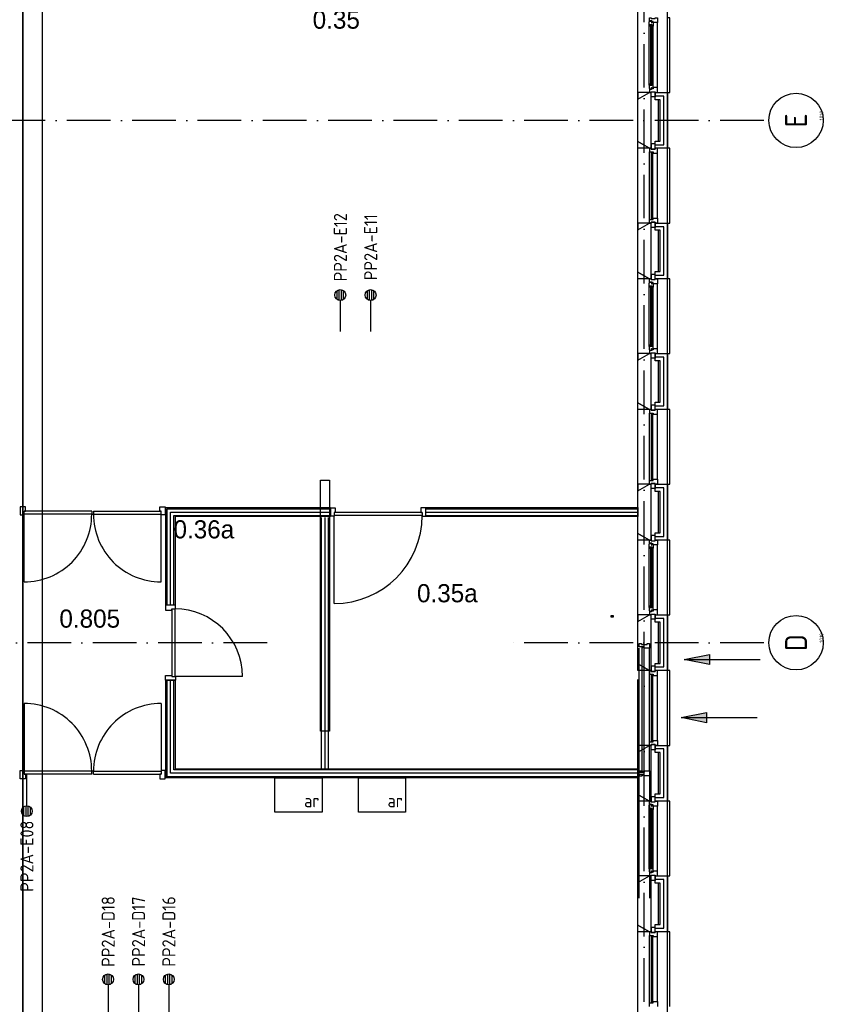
# Model space of a CAD drawing. Header units: millimetres. Extents: x -6587 to 170951, y 244 to 951952.
# Tile 28 of 102: x 75487 to 86560, y 22184 to 35757. Entities that reach past the tile are written whole.
import ezdxf
from ezdxf.enums import TextEntityAlignment as Align

# ---------------------------------------------------------------- set-up
doc = ezdxf.new("R2010")
doc.units = ezdxf.units.MM
doc.header["$LTSCALE"] = 100
doc.linetypes.add('DASHDOT', pattern=[9, 6, -1.5, 0, -1.5])
doc.layers.get('0').update_dxf_attribs({"linetype": 'CONTINUOUS'})
for name, color, linetype in [('AL$7----_STRAMIEN', 1, 'DASHDOT'), ('ALN-----_BLOCKNAAM', 2, 'CONTINUOUS'), ('BOUW', 8, 'CONTINUOUS'), ('EB6441--_ATTRIB', 2, 'CONTINUOUS'), ('EL6441--_DATACOM', 3, 'CONTINUOUS'), ('KABELGOOT', 8, 'CONTINUOUS')]:
    doc.layers.add(name, color=color, linetype=linetype)
doc.styles.add('1_8', font='iso', dxfattribs={"width": 0.7, "height": 1.8})
doc.styles.add('BURO-025', font='BUROFONT.shx', dxfattribs={"height": 250})
doc.styles.add('NORATT', font='isocp.shx')
doc.styles.get("Standard").update_dxf_attribs({"font": 'iso.shx'})

# ---------------------------------------------------------------- blocks, each defined once
blk = doc.blocks.new('ES4X2')
for p, q in [((-0.15, 1.27), (-0.15, 2.73)), ((0.15, 1.27), (0.15, 2.73)), ((-0.45, 1.4), (-0.45, 2.6)), ((0.45, 1.4), (0.45, 2.6)), ((0, 1.25), (0, -3))]:
    blk.add_line(p, q)
blk.add_circle((0, 2), 0.75)
at = {"style": '1_8'}
for tag, flags, p in [('NUMMER', 8, (0, 4)), ('INDIENST', 9, (0, 0)), ('GEBOUW', 9, (0, 0)), ('M_CODE', 9, (0, 0)), ('REGIST', 9, (0, 0)), ('CODE', 8, (0, 0))]:
    blk.add_attdef(tag, text='', height=1.8, dxfattribs=dict(at, flags=flags)).set_placement(p, align=Align.MIDDLE_CENTER)
blk = doc.blocks.new('1010')
at = {"layer": 'AL$7----_STRAMIEN', "color": 7, "linetype": 'Continuous'}
blk.add_circle((0, 750), 750, dxfattribs=at)
at = {"layer": 'AL$7----_STRAMIEN', "color": 3, "linetype": 'Continuous'}
blk.add_attdef('STR-NAAM', text='', height=600, rotation=360, dxfattribs=at).set_placement((0, 750), align=Align.MIDDLE)
at = {"layer": 'ALN-----_BLOCKNAAM', "linetype": 'Continuous'}
blk.add_text('1010', height=100, dxfattribs=at).set_placement((0, 0))
blk = doc.blocks.new('LU-PIJL7')
at = {"color": 0, "linetype": 'Continuous'}
for p, q in [((0, 0), (-15, 0)), ((-5, -1), (-5, 1)), ((-5, 1), (0, 0)), ((0, 0), (-5, -1))]:
    blk.add_line(p, q, dxfattribs=at)
blk.add_solid([(-5, 1), (-5, -1), (0, 0)], dxfattribs=at)

msp = doc.modelspace()

# ---------------------------------------------------------------- linework, layer by layer
at = {"layer": 'AL$7----_STRAMIEN', "color": 1}
for p, q in [((84092.8, 6017.7), (84092.8, 77759.8)), ((85739.1, 34368.7), (74662.5, 34368.7)), ((78894.6, 27168.7), (64803.7, 27168.7)), ((85739.1, 27168.7), (82277.9, 27168.7))]:
    msp.add_line(p, q, dxfattribs=at)
at = {"layer": 'BOUW'}
for p, q in [((84412.8, 8848.7), (84412.8, 58088.7)), ((84002.8, 34661.5), (84162.8, 34753.9)), ((84162.8, 34753.9), (84182.8, 34753.9)), ((84182.8, 34753.9), (84182.8, 33983.9)), ((84243.8, 34753.9), (84412.8, 34753.9)), ((84243.8, 34653.9), (84243.8, 34753.9)), ((84412.8, 34753.9), (84412.8, 33983.9)), ((84002.8, 34076.3), (84002.8, 34661.5)), ((84182.8, 34653.9), (84182.8, 34083.9)), ((84362.8, 34703.9), (84243.8, 34703.9)), ((84362.8, 34703.9), (84243.8, 34703.9)), ((84312.8, 34653.9), (84243.8, 34653.9)), ((84282.8, 34653.9), (84282.8, 34083.9)), ((84312.8, 34083.9), (84312.8, 34653.9)), ((84362.8, 34033.9), (84362.8, 34703.9)), ((84362.8, 34033.9), (84362.8, 34703.9)), ((84162.8, 33983.9), (84002.8, 34076.3)), ((84243.8, 33983.9), (84243.8, 34083.9)), ((84243.8, 34083.9), (84312.8, 34083.9)), ((84182.8, 33983.9), (84162.8, 33983.9)), ((84243.8, 34033.9), (84362.8, 34033.9)), ((84243.8, 34033.9), (84362.8, 34033.9)), ((84412.8, 33983.9), (84243.8, 33983.9)), ((84002.8, 32861.5), (84162.8, 32953.9)), ((84002.8, 32276.3), (84002.8, 32861.5)), ((84162.8, 32953.9), (84182.8, 32953.9)), ((84182.8, 32953.9), (84182.8, 32183.9)), ((84182.8, 32853.9), (84182.8, 32283.9)), ((84243.8, 32953.9), (84412.8, 32953.9)), ((84243.8, 32853.9), (84243.8, 32953.9)), ((84362.8, 32903.9), (84243.8, 32903.9)), ((84362.8, 32903.9), (84243.8, 32903.9)), ((84312.8, 32853.9), (84243.8, 32853.9)), ((84282.8, 32853.9), (84282.8, 32283.9)), ((84312.8, 32283.9), (84312.8, 32853.9)), ((84362.8, 32233.9), (84362.8, 32903.9)), ((84362.8, 32233.9), (84362.8, 32903.9)), ((84412.8, 32953.9), (84412.8, 32183.9)), ((84002.8, 32276.3), (84162.8, 32183.9)), ((84002.8, 32183.9), (84002.8, 32276.3)), ((84002.8, 31061.5), (84002.8, 32276.3)), ((84162.8, 32183.9), (84002.8, 32276.3)), ((84162.8, 32183.9), (84002.8, 32183.9)), ((84162.8, 32139.9), (84162.8, 32183.9)), ((84162.8, 32183.9), (84187.8, 32183.9)), ((84182.8, 32183.9), (84162.8, 32183.9)), ((84187.8, 32244.9), (84187.8, 32173.9)), ((84243.8, 32244.9), (84187.8, 32244.9)), ((84187.8, 32183.9), (84187.8, 32173.9)), ((84187.8, 32173.9), (84243.8, 32173.9)), ((84187.8, 32173.9), (84243.8, 32173.9)), ((84243.8, 32183.9), (84243.8, 32283.9)), ((84243.8, 32283.9), (84312.8, 32283.9)), ((84243.8, 32173.9), (84243.8, 32244.9)), ((84243.8, 32233.9), (84362.8, 32233.9)), ((84243.8, 32233.9), (84362.8, 32233.9)), ((84243.8, 32183.9), (84276.8, 32183.9)), ((84243.8, 32173.9), (84243.8, 32183.9)), ((84412.8, 32183.9), (84243.8, 32183.9)), ((84276.8, 32183.9), (84276.8, 32116.9)), ((84442.8, 32183.9), (84412.8, 32183.9)), ((84442.8, 31153.9), (84442.8, 32183.9)), ((84159.8, 32127.2), (84164.1, 32129.6)), ((84159.8, 32084.7), (84159.8, 32127.2)), ((84200.8, 32084.7), (84159.8, 32084.7)), ((84159.8, 31253.1), (84159.8, 32084.7)), ((84162.1, 32067.7), (84162.1, 32084.7)), ((84162.1, 32084.7), (84175.7, 32084.7)), ((84175.7, 32067.7), (84162.1, 32067.7)), ((84198.8, 32139.9), (84162.8, 32139.9)), ((84164.1, 32136.7), (84193.8, 32136.7)), ((84164.1, 32129.6), (84164.1, 32136.7)), ((84175.7, 32084.7), (84175.7, 32067.7)), ((84177.8, 32082.7), (84177.8, 31255.1)), ((84198.8, 32082.7), (84177.8, 32082.7)), ((84193.8, 32136.7), (84193.8, 32114.2)), ((84193.8, 32114.2), (84198.8, 32114.2)), ((84198.8, 32133.9), (84198.8, 32139.9)), ((84213.8, 32133.9), (84198.8, 32133.9)), ((84198.8, 32122.2), (84213.8, 32122.2)), ((84198.8, 32114.2), (84198.8, 32122.2)), ((84198.8, 31255.1), (84198.8, 32082.7)), ((84200.8, 32067.7), (84200.8, 32084.7)), ((84213.8, 32069.8), (84200.8, 32067.7)), ((84213.8, 32116.9), (84213.8, 32133.9)), ((84213.8, 32122.2), (84213.8, 32116.9)), ((84276.8, 32116.9), (84213.8, 32116.9)), ((84213.8, 32116.9), (84213.8, 32069.8)), ((84213.8, 31268), (84213.8, 32069.8)), ((84276.8, 31220.9), (84276.8, 32116.9)), ((84159.8, 31253.1), (84159.8, 31210.6)), ((84200.8, 31253.1), (84159.8, 31253.1)), ((84162.1, 31270.1), (84162.1, 31253.1)), ((84175.7, 31270.1), (84162.1, 31270.1)), ((84162.1, 31253.1), (84175.7, 31253.1)), ((84175.7, 31253.1), (84175.7, 31270.1)), ((84177.8, 31255.1), (84198.8, 31255.1)), ((84193.8, 31223.6), (84198.8, 31223.6)), ((84193.8, 31201.1), (84193.8, 31223.6)), ((84198.8, 31223.6), (84198.8, 31215.6)), ((84200.8, 31270.1), (84200.8, 31253.1)), ((84213.8, 31268), (84200.8, 31270.1)), ((84213.8, 31220.9), (84213.8, 31268)), ((84213.8, 31215.6), (84213.8, 31220.9)), ((84213.8, 31220.9), (84213.8, 31203.9)), ((84276.8, 31220.9), (84213.8, 31220.9)), ((84276.8, 31153.9), (84276.8, 31220.9)), ((84002.8, 31061.5), (84162.8, 31153.9)), ((84002.8, 31153.9), (84002.8, 31061.5)), ((84162.8, 31153.9), (84002.8, 31153.9)), ((84002.8, 31061.5), (84162.8, 31153.9)), ((84159.8, 31210.6), (84164.1, 31208.1)), ((84162.8, 31197.9), (84162.8, 31153.9)), ((84198.8, 31197.9), (84162.8, 31197.9)), ((84162.8, 31153.9), (84187.8, 31153.9)), ((84162.8, 31153.9), (84182.8, 31153.9)), ((84164.1, 31208.1), (84164.1, 31201.1)), ((84164.1, 31201.1), (84193.8, 31201.1)), ((84182.8, 31153.9), (84182.8, 30383.9)), ((84187.8, 31092.9), (84187.8, 31163.9)), ((84187.8, 31163.9), (84243.8, 31163.9)), ((84187.8, 31163.9), (84243.8, 31163.9)), ((84187.8, 31153.9), (84187.8, 31163.9)), ((84243.8, 31092.9), (84187.8, 31092.9)), ((84198.8, 31215.6), (84213.8, 31215.6)), ((84198.8, 31203.9), (84198.8, 31197.9)), ((84213.8, 31203.9), (84198.8, 31203.9)), ((84243.8, 31163.9), (84243.8, 31092.9)), ((84243.8, 31163.9), (84243.8, 31153.9)), ((84243.8, 31153.9), (84276.8, 31153.9)), ((84243.8, 31153.9), (84412.8, 31153.9)), ((84243.8, 31053.9), (84243.8, 31153.9)), ((84362.8, 31103.9), (84243.8, 31103.9)), ((84362.8, 30433.9), (84362.8, 31103.9)), ((84412.8, 31153.9), (84412.8, 30383.9)), ((84412.8, 31153.9), (84442.8, 31153.9)), ((84002.8, 30476.3), (84002.8, 31061.5)), ((84312.8, 31053.9), (84243.8, 31053.9)), ((84312.8, 30483.9), (84312.8, 31053.9)), ((84162.8, 30383.9), (84002.8, 30476.3)), ((84243.8, 30383.9), (84243.8, 30483.9)), ((84243.8, 30483.9), (84312.8, 30483.9)), ((84243.8, 30433.9), (84362.8, 30433.9)), ((84182.8, 30383.9), (84162.8, 30383.9)), ((84412.8, 30383.9), (84243.8, 30383.9)), ((76478.8, 28980.9), (76478.8, 28940.9)), ((76478.8, 28940.9), (76503.8, 28940.9)), ((76503.8, 28980.9), (76503.8, 28940.9)), ((84023.8, 25402.4), (84023.8, 27092.9)), ((84065.8, 27105.9), (84086.8, 27105.9)), ((84065.8, 25389.4), (84065.8, 27105.9)), ((84086.8, 27105.9), (84086.8, 25389.4)), ((84162.8, 25402.4), (84162.8, 27092.9)), ((76503.8, 25396.9), (76478.8, 25396.9)), ((76478.8, 25356.9), (76478.8, 25396.9)), ((76503.8, 25356.9), (76503.8, 25396.9)), ((84086.8, 25389.4), (84065.8, 25389.4)), ((84002.8, 25281.7), (84002.8, 25189.3)), ((84023.8, 23644.9), (84023.8, 25335.4)), ((84162.8, 25335.4), (84162.8, 23644.9)), ((84002.8, 23861.5), (84162.8, 23953.9)), ((84162.8, 23953.9), (84182.8, 23953.9)), ((84182.8, 23953.9), (84182.8, 23183.9)), ((84243.8, 23953.9), (84412.8, 23953.9)), ((84243.8, 23853.9), (84243.8, 23953.9)), ((84362.8, 23903.9), (84243.8, 23903.9)), ((84362.8, 23903.9), (84243.8, 23903.9)), ((84362.8, 23233.9), (84362.8, 23903.9)), ((84362.8, 23233.9), (84362.8, 23903.9)), ((84412.8, 23953.9), (84412.8, 23183.9)), ((84002.8, 23276.3), (84002.8, 23861.5)), ((84182.8, 23853.9), (84182.8, 23283.9)), ((84312.8, 23853.9), (84243.8, 23853.9)), ((84282.8, 23853.9), (84282.8, 23283.9)), ((84312.8, 23283.9), (84312.8, 23853.9)), ((84002.8, 23276.3), (84162.8, 23183.9)), ((84002.8, 23183.9), (84002.8, 23276.3)), ((84002.8, 22061.5), (84002.8, 23276.3)), ((84162.8, 23183.9), (84002.8, 23276.3)), ((84187.8, 23244.9), (84187.8, 23173.9)), ((84243.8, 23244.9), (84187.8, 23244.9)), ((84243.8, 23183.9), (84243.8, 23283.9)), ((84243.8, 23283.9), (84312.8, 23283.9)), ((84243.8, 23173.9), (84243.8, 23244.9)), ((84243.8, 23233.9), (84362.8, 23233.9)), ((84243.8, 23233.9), (84362.8, 23233.9)), ((84162.8, 23183.9), (84002.8, 23183.9)), ((84162.8, 23183.9), (84162.8, 23133.9)), ((84187.8, 23183.9), (84162.8, 23183.9)), ((84182.8, 23183.9), (84162.8, 23183.9)), ((84162.8, 23133.9), (84213.8, 23133.9)), ((84162.8, 23133.9), (84162.8, 23133.9)), ((84162.8, 22203.9), (84162.8, 23133.9)), ((84187.8, 23183.9), (84187.8, 23183.9)), ((84187.8, 23173.9), (84187.8, 23183.9)), ((84243.8, 23173.9), (84187.8, 23173.9)), ((84187.8, 23173.9), (84243.8, 23173.9)), ((84188.8, 23128.9), (84188.8, 22208.9)), ((84209.8, 23128.9), (84188.8, 23128.9)), ((84209.8, 22208.9), (84209.8, 23128.9)), ((84213.8, 23133.9), (84213.8, 23116.9)), ((84213.8, 23116.9), (84276.8, 23116.9)), ((84243.8, 23183.9), (84243.8, 23173.9)), ((84276.8, 23183.9), (84243.8, 23183.9)), ((84412.8, 23183.9), (84243.8, 23183.9)), ((84276.8, 23116.9), (84276.8, 23183.9)), ((84276.8, 22220.9), (84276.8, 23116.9)), ((84276.8, 23116.9), (84276.8, 23116.9)), ((84276.8, 23116.9), (84276.8, 23116.9)), ((84276.8, 23116.9), (84276.8, 23116.9)), ((84276.8, 23116.9), (84276.8, 23116.9)), ((84442.8, 23183.9), (84412.8, 23183.9)), ((84442.8, 22153.9), (84442.8, 23183.9)), ((84162.8, 22153.9), (84162.8, 22203.9)), ((84162.8, 22203.9), (84213.8, 22203.9)), ((84162.8, 22203.9), (84162.8, 22203.9)), ((84188.8, 22208.9), (84209.8, 22208.9)), ((84213.8, 22220.9), (84276.8, 22220.9)), ((84213.8, 22203.9), (84213.8, 22220.9)), ((84276.8, 22220.9), (84276.8, 22153.9)), ((84276.8, 22220.9), (84276.8, 22220.9)), ((84276.8, 22220.9), (84276.8, 22220.9)), ((84276.8, 22220.9), (84276.8, 22220.9)), ((84276.8, 22220.9), (84276.8, 22220.9))]:
    msp.add_line(p, q, dxfattribs=at)
for points in [[(84002.8, 34661.5), (84002.8, 35876.3)], [(84276.8, 34820.9), (84276.8, 35716.9)], [(84412.8, 34753.9), (84442.8, 34753.9), (84442.8, 35783.9), (84412.8, 35783.9)], [(84159.8, 34853.1), (84159.8, 35684.7)], [(84213.8, 34868), (84213.8, 35669.8)], [(84002.8, 32861.5), (84002.8, 34076.3)], [(84162.8, 33003.9), (84162.8, 33933.9)], [(84412.8, 32953.9), (84442.8, 32953.9), (84442.8, 33983.9), (84412.8, 33983.9)], [(84276.8, 33020.9), (84276.8, 33916.9)], [(84243.8, 30433.9), (84362.8, 30433.9), (84362.8, 31103.9), (84243.8, 31103.9)], [(84182.8, 31053.9), (84182.8, 30483.9)], [(84282.8, 31053.9), (84282.8, 30483.9)], [(84002.8, 29261.5), (84002.8, 30476.3)], [(84162.8, 29403.9), (84162.8, 30333.9)], [(84276.8, 29420.9), (84276.8, 30316.9)], [(84412.8, 29353.9), (84442.8, 29353.9), (84442.8, 30383.9), (84412.8, 30383.9)], [(84182.8, 29253.9), (84182.8, 28683.9)], [(84243.8, 28633.9), (84362.8, 28633.9), (84362.8, 29303.9), (84243.8, 29303.9)], [(84282.8, 29253.9), (84282.8, 28683.9)], [(75492.8, 28929.9), (75548.8, 28929.9), (75548.8, 28980.9), (75565.8, 28980.9), (75565.8, 29043.9), (75492.8, 29043.9), (75492.8, 28980.9), (75492.8, 28980.9), (75492.8, 28929.9), (75548.8, 28929.9)], [(76478.8, 28980.9), (75548.8, 28980.9)], [(76478.8, 28940.9), (75548.8, 28940.9)], [(75548.8, 28006.9), (75548.8, 28940.9)], [(76503.8, 28980.9), (77433.8, 28980.9)], [(76503.8, 28940.9), (77433.8, 28940.9)], [(77489.8, 28929.9), (77433.8, 28929.9), (77433.8, 28980.9), (77416.8, 28980.9), (77416.8, 29043.9), (77489.8, 29043.9), (77489.8, 28980.9), (77489.8, 28980.9), (77489.8, 28929.9), (77433.8, 28929.9)], [(77433.8, 28006.9), (77433.8, 28940.9)], [(77517.3, 27685.9), (77517.3, 29016.4), (79768.8, 29016.4)], [(77564.8, 27685.9), (77564.8, 28968.9), (79768.8, 28968.9)], [(77612.3, 27685.9), (77612.3, 28921.4), (79768.8, 28921.4)], [(79768.8, 28911.9), (79768.8, 29025.9), (79835.8, 29025.9), (79835.8, 28962.9), (79818.8, 28962.9), (79818.8, 28911.9), (79768.8, 28911.9)], [(81032.8, 28962.9), (79818.8, 28962.9)], [(81032.8, 28922.9), (79818.8, 28922.9)], [(79818.8, 27708.9), (79818.8, 28922.9)], [(81082.8, 28911.9), (81082.8, 29025.9), (81015.8, 29025.9), (81015.8, 28962.9), (81032.8, 28962.9), (81032.8, 28911.9), (81082.8, 28911.9)], [(81082.8, 29016.4), (84002.8, 29016.4)], [(81082.8, 28968.9), (84002.8, 28968.9)], [(81082.8, 28921.4), (84002.8, 28921.4)], [(79646.3, 25431.4), (79646.3, 28893.9)], [(79693.8, 25431.4), (79693.8, 28893.9)], [(79741.3, 25431.4), (79741.3, 28893.9)], [(84002.8, 27461.5), (84002.8, 28676.3)], [(84276.8, 27620.9), (84276.8, 28516.9)], [(84412.8, 27553.9), (84442.8, 27553.9), (84442.8, 28583.9), (84412.8, 28583.9)], [(84159.8, 27653.1), (84159.8, 28484.7)], [(84213.8, 27668), (84213.8, 28469.8)], [(77634.3, 27685.9), (77495.3, 27685.9), (77495.3, 27618.9), (77583.3, 27618.9), (77583.3, 27635.9), (77634.3, 27635.9), (77634.3, 27685.9)], [(77583.3, 27635.9), (77583.3, 26701.9)], [(77623.3, 27635.9), (77623.3, 26701.9)], [(84182.8, 27453.9), (84182.8, 26883.9)], [(84243.8, 26833.9), (84362.8, 26833.9), (84362.8, 27503.9), (84243.8, 27503.9)], [(84282.8, 27453.9), (84282.8, 26883.9)], [(84412.8, 25753.9), (84442.8, 25753.9), (84442.8, 26783.9), (84412.8, 26783.9)], [(77634.3, 26651.9), (77495.3, 26651.9), (77495.3, 26718.9), (77583.3, 26718.9), (77583.3, 26701.9), (77634.3, 26701.9), (77634.3, 26651.9)], [(84002.8, 25321.4), (77517.3, 25321.4), (77517.3, 26651.9)], [(84002.8, 25368.9), (77564.8, 25368.9), (77564.8, 26651.9)], [(84002.8, 25416.4), (77612.3, 25416.4), (77612.3, 26651.9)], [(78557.3, 26701.9), (77623.3, 26701.9)], [(84002.8, 25661.5), (84002.8, 26662)], [(84162.8, 25803.9), (84162.8, 26733.9)], [(84276.8, 25820.9), (84276.8, 26716.9)], [(75548.8, 26330.9), (75548.8, 25396.9)], [(77433.8, 26330.9), (77433.8, 25396.9)], [(84182.8, 25653.9), (84182.8, 25083.9)], [(84243.8, 25033.9), (84362.8, 25033.9), (84362.8, 25703.9), (84243.8, 25703.9)], [(84282.8, 25653.9), (84282.8, 25083.9)], [(75492.8, 25407.9), (75548.8, 25407.9), (75548.8, 25356.9), (75565.8, 25356.9), (75565.8, 25293.9), (75492.8, 25293.9), (75492.8, 25356.9), (75492.8, 25356.9), (75492.8, 25407.9), (75548.8, 25407.9)], [(76478.8, 25396.9), (75548.8, 25396.9)], [(76503.8, 25396.9), (77433.8, 25396.9)], [(77489.8, 25407.9), (77433.8, 25407.9), (77433.8, 25356.9), (77416.8, 25356.9), (77416.8, 25293.9), (77489.8, 25293.9), (77489.8, 25356.9), (77489.8, 25356.9), (77489.8, 25407.9), (77433.8, 25407.9)], [(76478.8, 25356.9), (75548.8, 25356.9)], [(76503.8, 25356.9), (77433.8, 25356.9)], [(79652.8, 25306.4), (79652.8, 25006.4), (79652.8, 24831.4), (79602.8, 24831.4), (79052.8, 24831.4), (79002.8, 24831.4), (79002.8, 25006.4), (79002.8, 25306.4), (79652.8, 25306.4)], [(80802.8, 25306.4), (80802.8, 25006.4), (80802.8, 24831.4), (80752.8, 24831.4), (80202.8, 24831.4), (80152.8, 24831.4), (80152.8, 25006.4), (80152.8, 25306.4), (80802.8, 25306.4)], [(84002.8, 23861.5), (84002.8, 25076.3)], [(84412.8, 23953.9), (84442.8, 23953.9), (84442.8, 24983.9), (84412.8, 24983.9)], [(84159.8, 24053.1), (84159.8, 24884.7)], [(84213.8, 24068), (84213.8, 24869.8)], [(84276.8, 24020.9), (84276.8, 24916.9)]]:
    msp.add_lwpolyline(points, dxfattribs=at)
for points in [[(84159.8, 35727.2), (84164.1, 35729.6), (84164.1, 35736.7), (84193.8, 35736.7), (84193.8, 35714.2), (84198.8, 35714.2), (84198.8, 35722.2), (84213.8, 35722.2), (84213.8, 35716.9), (84213.8, 35669.8), (84200.8, 35667.7), (84200.8, 35684.7), (84159.8, 35684.7)], [(84162.8, 35783.9), (84187.8, 35783.9), (84187.8, 35773.9), (84243.8, 35773.9), (84243.8, 35783.9), (84276.8, 35783.9), (84276.8, 35716.9), (84213.8, 35716.9), (84213.8, 35733.9), (84198.8, 35733.9), (84198.8, 35739.9), (84162.8, 35739.9)], [(84162.1, 35684.7), (84175.7, 35684.7), (84175.7, 35667.7), (84162.1, 35667.7)], [(84177.8, 34855.1), (84198.8, 34855.1), (84198.8, 35682.7), (84177.8, 35682.7)], [(84162.8, 34753.9), (84002.8, 34753.9), (84002.8, 34661.5)], [(84159.8, 34810.6), (84164.1, 34808.1), (84164.1, 34801.1), (84193.8, 34801.1), (84193.8, 34823.6), (84198.8, 34823.6), (84198.8, 34815.6), (84213.8, 34815.6), (84213.8, 34820.9), (84213.8, 34868), (84200.8, 34870.1), (84200.8, 34853.1), (84159.8, 34853.1)], [(84162.1, 34853.1), (84175.7, 34853.1), (84175.7, 34870.1), (84162.1, 34870.1)], [(84162.8, 34753.9), (84187.8, 34753.9), (84187.8, 34763.9), (84243.8, 34763.9), (84243.8, 34753.9), (84276.8, 34753.9), (84276.8, 34820.9), (84213.8, 34820.9), (84213.8, 34803.9), (84198.8, 34803.9), (84198.8, 34797.9), (84162.8, 34797.9)], [(84187.8, 34763.9), (84243.8, 34763.9), (84243.8, 34692.9), (84187.8, 34692.9)], [(84162.8, 33983.9), (84002.8, 33983.9), (84002.8, 34076.3)], [(84162.8, 33933.9), (84162.8, 33933.9), (84213.8, 33933.9), (84213.8, 33916.9), (84276.8, 33916.9), (84276.8, 33916.9), (84276.8, 33916.9), (84276.8, 33916.9), (84276.8, 33916.9), (84276.8, 33983.9), (84243.8, 33983.9), (84243.8, 33973.9), (84187.8, 33973.9), (84187.8, 33983.9), (84187.8, 33983.9), (84162.8, 33983.9)], [(84187.8, 33973.9), (84243.8, 33973.9), (84243.8, 34044.9), (84187.8, 34044.9)], [(84188.8, 33008.9), (84209.8, 33008.9), (84209.8, 33928.9), (84188.8, 33928.9)], [(84162.8, 33003.9), (84162.8, 33003.9), (84213.8, 33003.9), (84213.8, 33020.9), (84276.8, 33020.9), (84276.8, 33020.9), (84276.8, 33020.9), (84276.8, 33020.9), (84276.8, 33020.9), (84276.8, 32953.9), (84243.8, 32953.9), (84243.8, 32963.9), (84187.8, 32963.9), (84187.8, 32953.9), (84187.8, 32953.9), (84162.8, 32953.9)], [(84162.8, 32953.9), (84002.8, 32953.9), (84002.8, 32861.5)], [(84187.8, 32963.9), (84243.8, 32963.9), (84243.8, 32892.9), (84187.8, 32892.9)], [(84162.8, 30383.9), (84002.8, 30383.9), (84002.8, 30476.3)], [(84187.8, 30373.9), (84243.8, 30373.9), (84243.8, 30444.9), (84187.8, 30444.9)], [(84162.8, 30333.9), (84162.8, 30333.9), (84213.8, 30333.9), (84213.8, 30316.9), (84276.8, 30316.9), (84276.8, 30316.9), (84276.8, 30316.9), (84276.8, 30316.9), (84276.8, 30316.9), (84276.8, 30383.9), (84243.8, 30383.9), (84243.8, 30373.9), (84187.8, 30373.9), (84187.8, 30383.9), (84187.8, 30383.9), (84162.8, 30383.9)], [(84188.8, 29408.9), (84209.8, 29408.9), (84209.8, 30328.9), (84188.8, 30328.9)], [(79631.3, 25947.6), (79631.3, 29410.1), (79756.3, 29410.1), (79756.3, 25947.6)], [(84162.8, 29353.9), (84002.8, 29353.9), (84002.8, 29261.5)], [(84182.8, 28583.9), (84162.8, 28583.9), (84002.8, 28676.3), (84002.8, 29261.5), (84162.8, 29353.9), (84182.8, 29353.9)], [(84162.8, 29403.9), (84162.8, 29403.9), (84213.8, 29403.9), (84213.8, 29420.9), (84276.8, 29420.9), (84276.8, 29420.9), (84276.8, 29420.9), (84276.8, 29420.9), (84276.8, 29420.9), (84276.8, 29353.9), (84243.8, 29353.9), (84243.8, 29363.9), (84187.8, 29363.9), (84187.8, 29353.9), (84187.8, 29353.9), (84162.8, 29353.9)], [(84187.8, 29363.9), (84243.8, 29363.9), (84243.8, 29292.9), (84187.8, 29292.9)], [(84243.8, 28683.9), (84312.8, 28683.9), (84312.8, 29253.9), (84243.8, 29253.9), (84243.8, 29353.9), (84412.8, 29353.9), (84412.8, 28583.9), (84243.8, 28583.9)], [(77502.3, 27685.9), (77502.3, 29031.4), (79768.8, 29031.4), (79768.8, 28906.4), (77627.3, 28906.4), (77627.3, 27685.9)], [(81082.8, 29031.4), (84002.8, 29031.4), (84002.8, 28906.4), (81082.8, 28906.4)], [(84162.8, 28583.9), (84002.8, 28583.9), (84002.8, 28676.3)], [(84187.8, 28573.9), (84243.8, 28573.9), (84243.8, 28644.9), (84187.8, 28644.9)], [(84159.8, 28527.2), (84164.1, 28529.6), (84164.1, 28536.7), (84193.8, 28536.7), (84193.8, 28514.2), (84198.8, 28514.2), (84198.8, 28522.2), (84213.8, 28522.2), (84213.8, 28516.9), (84213.8, 28469.8), (84200.8, 28467.7), (84200.8, 28484.7), (84159.8, 28484.7)], [(84162.8, 28583.9), (84187.8, 28583.9), (84187.8, 28573.9), (84243.8, 28573.9), (84243.8, 28583.9), (84276.8, 28583.9), (84276.8, 28516.9), (84213.8, 28516.9), (84213.8, 28533.9), (84198.8, 28533.9), (84198.8, 28539.9), (84162.8, 28539.9)], [(84162.1, 28484.7), (84175.7, 28484.7), (84175.7, 28467.7), (84162.1, 28467.7)], [(84177.8, 27655.1), (84198.8, 27655.1), (84198.8, 28482.7), (84177.8, 28482.7)], [(84182.8, 26783.9), (84162.8, 26783.9), (84002.8, 26876.3), (84002.8, 27461.5), (84162.8, 27553.9), (84182.8, 27553.9)], [(84162.8, 27553.9), (84002.8, 27553.9), (84002.8, 27461.5)], [(84159.8, 27610.6), (84164.1, 27608.1), (84164.1, 27601.1), (84193.8, 27601.1), (84193.8, 27623.6), (84198.8, 27623.6), (84198.8, 27615.6), (84213.8, 27615.6), (84213.8, 27620.9), (84213.8, 27668), (84200.8, 27670.1), (84200.8, 27653.1), (84159.8, 27653.1)], [(84162.1, 27653.1), (84175.7, 27653.1), (84175.7, 27670.1), (84162.1, 27670.1)], [(84162.8, 27553.9), (84187.8, 27553.9), (84187.8, 27563.9), (84243.8, 27563.9), (84243.8, 27553.9), (84276.8, 27553.9), (84276.8, 27620.9), (84213.8, 27620.9), (84213.8, 27603.9), (84198.8, 27603.9), (84198.8, 27597.9), (84162.8, 27597.9)], [(84187.8, 27563.9), (84243.8, 27563.9), (84243.8, 27492.9), (84187.8, 27492.9)], [(84243.8, 26883.9), (84312.8, 26883.9), (84312.8, 27453.9), (84243.8, 27453.9), (84243.8, 27553.9), (84412.8, 27553.9), (84412.8, 26783.9), (84243.8, 26783.9)], [(83671, 27540.1), (83633, 27540.1), (83633, 27523.1), (83671, 27523.1)], [(84090.8, 27092.9), (84090.8, 27109.9), (84023.8, 27109.9), (84023.8, 27159.9), (84053.3, 27159.9), (84053.3, 27145.9), (84133.3, 27145.9), (84133.3, 27159.9), (84162.8, 27159.9), (84162.8, 27092.9)], [(84061.8, 27092.9), (84065.8, 27092.9), (84065.8, 27105.9), (84086.8, 27105.9), (84086.8, 27092.9), (84090.8, 27092.9), (84090.8, 27109.9), (84061.8, 27109.9)], [(84162.8, 26783.9), (84002.8, 26783.9), (84002.8, 26876.3)], [(84162.8, 26733.9), (84162.8, 26733.9), (84213.8, 26733.9), (84213.8, 26716.9), (84276.8, 26716.9), (84276.8, 26716.9), (84276.8, 26716.9), (84276.8, 26716.9), (84276.8, 26716.9), (84276.8, 26783.9), (84243.8, 26783.9), (84243.8, 26773.9), (84187.8, 26773.9), (84187.8, 26783.9), (84187.8, 26783.9), (84162.8, 26783.9)], [(84187.8, 26773.9), (84243.8, 26773.9), (84243.8, 26844.9), (84187.8, 26844.9)], [(84002.8, 25306.4), (77502.3, 25306.4), (77502.3, 26651.9), (77627.3, 26651.9), (77627.3, 25431.4), (84002.8, 25431.4)], [(84188.8, 25808.9), (84209.8, 25808.9), (84209.8, 26728.9), (84188.8, 26728.9)], [(84162.8, 25803.9), (84162.8, 25803.9), (84213.8, 25803.9), (84213.8, 25820.9), (84276.8, 25820.9), (84276.8, 25820.9), (84276.8, 25820.9), (84276.8, 25820.9), (84276.8, 25820.9), (84276.8, 25753.9), (84243.8, 25753.9), (84243.8, 25763.9), (84187.8, 25763.9), (84187.8, 25753.9), (84187.8, 25753.9), (84162.8, 25753.9)], [(84162.8, 25753.9), (84002.8, 25753.9), (84002.8, 25661.5)], [(84182.8, 24983.9), (84162.8, 24983.9), (84002.8, 25076.3), (84002.8, 25661.5), (84162.8, 25753.9), (84182.8, 25753.9)], [(84187.8, 25763.9), (84243.8, 25763.9), (84243.8, 25692.9), (84187.8, 25692.9)], [(84243.8, 25083.9), (84312.8, 25083.9), (84312.8, 25653.9), (84243.8, 25653.9), (84243.8, 25753.9), (84412.8, 25753.9), (84412.8, 24983.9), (84243.8, 24983.9)], [(84162.8, 25335.4), (84090.8, 25335.4), (84090.8, 25352.4), (84023.8, 25352.4), (84023.8, 25385.4), (84090.8, 25385.4), (84090.8, 25402.4), (84162.8, 25402.4)], [(84061.8, 25385.4), (84023.8, 25385.4), (84023.8, 25402.4), (84061.8, 25402.4)], [(84061.8, 25402.4), (84065.8, 25402.4), (84065.8, 25389.4), (84086.8, 25389.4), (84086.8, 25402.4), (84090.8, 25402.4), (84090.8, 25385.4), (84061.8, 25385.4)], [(84061.8, 25352.4), (84023.8, 25352.4), (84023.8, 25335.4), (84061.8, 25335.4)], [(84061.8, 25335.4), (84065.8, 25335.4), (84065.8, 25348.4), (84086.8, 25348.4), (84086.8, 25335.4), (84090.8, 25335.4), (84090.8, 25352.4), (84061.8, 25352.4)], [(84162.8, 24983.9), (84002.8, 24983.9), (84002.8, 25076.3)], [(84162.8, 24983.9), (84187.8, 24983.9), (84187.8, 24973.9), (84243.8, 24973.9), (84243.8, 24983.9), (84276.8, 24983.9), (84276.8, 24916.9), (84213.8, 24916.9), (84213.8, 24933.9), (84198.8, 24933.9), (84198.8, 24939.9), (84162.8, 24939.9)], [(84187.8, 24973.9), (84243.8, 24973.9), (84243.8, 25044.9), (84187.8, 25044.9)], [(84159.8, 24927.2), (84164.1, 24929.6), (84164.1, 24936.7), (84193.8, 24936.7), (84193.8, 24914.2), (84198.8, 24914.2), (84198.8, 24922.2), (84213.8, 24922.2), (84213.8, 24916.9), (84213.8, 24869.8), (84200.8, 24867.7), (84200.8, 24884.7), (84159.8, 24884.7)], [(84162.1, 24884.7), (84175.7, 24884.7), (84175.7, 24867.7), (84162.1, 24867.7)], [(84177.8, 24055.1), (84198.8, 24055.1), (84198.8, 24882.7), (84177.8, 24882.7)], [(84159.8, 24010.6), (84164.1, 24008.1), (84164.1, 24001.1), (84193.8, 24001.1), (84193.8, 24023.6), (84198.8, 24023.6), (84198.8, 24015.6), (84213.8, 24015.6), (84213.8, 24020.9), (84213.8, 24068), (84200.8, 24070.1), (84200.8, 24053.1), (84159.8, 24053.1)], [(84162.1, 24053.1), (84175.7, 24053.1), (84175.7, 24070.1), (84162.1, 24070.1)], [(84162.8, 23953.9), (84002.8, 23953.9), (84002.8, 23861.5)], [(84162.8, 23953.9), (84187.8, 23953.9), (84187.8, 23963.9), (84243.8, 23963.9), (84243.8, 23953.9), (84276.8, 23953.9), (84276.8, 24020.9), (84213.8, 24020.9), (84213.8, 24003.9), (84198.8, 24003.9), (84198.8, 23997.9), (84162.8, 23997.9)], [(84187.8, 23963.9), (84243.8, 23963.9), (84243.8, 23892.9), (84187.8, 23892.9)]]:
    msp.add_lwpolyline(points, close=True, dxfattribs=at)
for centre, radius, start, end in [((75548.3, 28937.5), 930.6, 270.03613, 0.20977), ((77434.4, 28937.5), 930.6, 179.79023, 269.96387), ((79818.8, 28922.9), 1214, 270, 0), ((77623.3, 26701.9), 934, 0, 90), ((75548.3, 25400.3), 930.6, 359.79023, 89.96387), ((77434.4, 25400.3), 930.6, 90.03613, 180.20977)]:
    msp.add_arc(centre, radius, start, end, dxfattribs=at)
at = {"layer": 'KABELGOOT', "color": 8}
for p, q in [((75531.6, 42120.3, 3710), (75531.6, 19288.1, 3710)), ((75531.6, 19288.1, 3650), (75531.6, 42120.3, 3650)), ((75801.6, 19288.1, 3650), (75801.6, 42120.3, 3650)), ((75801.6, 19288.1, 3710), (75801.6, 42120.3, 3710))]:
    msp.add_line(p, q, dxfattribs=at)

# ---------------------------------------------------------------- block references
at = {"layer": 'AL$7----_STRAMIEN', "color": 8, "xscale": 0.5, "yscale": 0.5, "zscale": 0.5, "rotation": 90}
for p, values in [((86558.9, 34368.7), {'STR-NAAM': 'E'}), ((86558.9, 34368.7), {'STR-NAAM': 'E'}), ((86558.9, 27168.7), {'STR-NAAM': 'D'}), ((86558.9, 27168.7), {'STR-NAAM': 'D'})]:
    msp.add_blockref('1010', p, dxfattribs=at).add_auto_attribs(values)
at = {"layer": 'BOUW', "color": 1, "xscale": 70, "yscale": 70, "zscale": 70, "rotation": 180}
for p in [(84640.5, 26937.1), (84599.5, 26135.4)]:
    msp.add_blockref('LU-PIJL7', p, dxfattribs=at)
at = {"layer": 'EL6441--_DATACOM'}
ref = msp.add_blockref('ES4X2', (79904.1, 31760.7, 1050), dxfattribs=dict(at, xscale=100, yscale=100, zscale=100))
ref.add_attrib('NUMMER', 'PP2A-E12', dxfattribs={"layer": 'EB6441--_ATTRIB', "color": 1, "height": 180, "rotation": 90, "style": '1_8', "flags": 8}).set_placement((79905.2, 32619.9, 1050), align=Align.MIDDLE_CENTER)
ref = msp.add_blockref('ES4X2', (80322.2, 31760.7, 1050), dxfattribs=dict(at, xscale=100, yscale=100, zscale=100))
ref.add_attrib('NUMMER', 'PP2A-E11', dxfattribs={"layer": 'EB6441--_ATTRIB', "color": 1, "height": 180, "rotation": 90, "style": '1_8', "flags": 8}).set_placement((80323.3, 32619.9, 1050), align=Align.MIDDLE_CENTER)
ref = msp.add_blockref('ES4X2', (75584.2, 25046.5), dxfattribs=dict(at, xscale=100, yscale=100, zscale=100, rotation=180))
ref.add_attrib('NUMMER', 'PP2A-E08', dxfattribs={"layer": 'EB6441--_ATTRIB', "color": 1, "height": 180, "rotation": 90, "style": '1_8', "flags": 8}).set_placement((75585.9, 24225.7), align=Align.MIDDLE_CENTER)
ref = msp.add_blockref('ES4X2', (76704.7, 22327.8, 1050), dxfattribs=dict(at, xscale=100, yscale=100, zscale=100))
ref.add_attrib('NUMMER', 'PP2A-D18', dxfattribs={"layer": 'EB6441--_ATTRIB', "color": 1, "height": 180, "rotation": 90, "style": 'NORATT', "flags": 8}).set_placement((76705.8, 23187, 1050), align=Align.MIDDLE_CENTER)
ref = msp.add_blockref('ES4X2', (77122.8, 22327.8, 1050), dxfattribs=dict(at, xscale=100, yscale=100, zscale=100))
ref.add_attrib('NUMMER', 'PP2A-D17', dxfattribs={"layer": 'EB6441--_ATTRIB', "color": 1, "height": 180, "rotation": 90, "style": 'NORATT', "flags": 8}).set_placement((77123.9, 23187, 1050), align=Align.MIDDLE_CENTER)
ref = msp.add_blockref('ES4X2', (77540.9, 22327.8, 1050), dxfattribs=dict(at, xscale=100, yscale=100, zscale=100))
ref.add_attrib('NUMMER', 'PP2A-D16', dxfattribs={"layer": 'EB6441--_ATTRIB', "color": 1, "height": 180, "rotation": 90, "style": 'NORATT', "flags": 8}).set_placement((77542, 23187, 1050), align=Align.MIDDLE_CENTER)

# ---------------------------------------------------------------- texts
at = {"layer": 'BOUW', "style": 'BURO-025'}
for s, p in [('0.35', (79523.4, 35632.8)), ('0.36a', (77605.7, 28606.6)), ('0.35a', (80961.1, 27726)), ('0.805', (76033.4, 27376.1))]:
    msp.add_text(s, height=250, dxfattribs=at).set_placement(p)
at = {"layer": 'BOUW'}
for p in [(79405.2, 24900.3), (80555.2, 24900.3)]:
    msp.add_text('ar', height=180, dxfattribs=at).set_placement(p)

doc.saveas('drawing.dxf')
